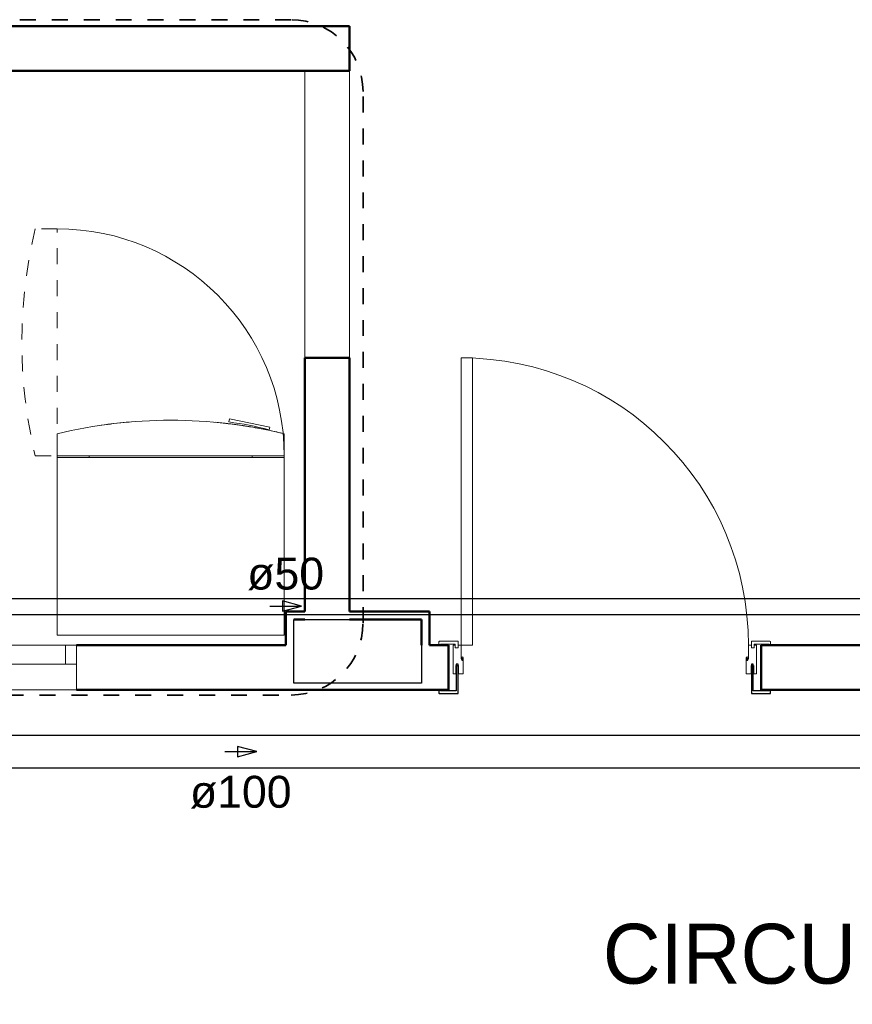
# Model space of a CAD drawing. Header units: millimetres. Extents: x 567 to 934, y -1 to 364.
# Tile 101 of 256: x 602.61 to 607.83, y 101.04 to 107.21. Entities that reach past the tile are written whole.
import ezdxf

# ---------------------------------------------------------------- set-up
doc = ezdxf.new("R2010")
doc.units = ezdxf.units.MM
doc.header["$MEASUREMENT"] = 0
for name, pattern in [('NULL', [0]), ('Projeção', [0.0065, 0.005, -0.0015]), ('Tracejado 2_5m', [0.004, 0.0025, -0.0015])]:
    doc.linetypes.add(name, pattern=pattern)
for name, color, linetype, lineweight in [('A-ANNO-SYMB', 7, 'Continuous', 9), ('A-AREA-IDEN', 7, 'Continuous', 9), ('A-GLAZ', 7, 'Continuous', 13), ('A-GLAZ-SILL', 7, 'Continuous', 13), ('A-WALL', 7, 'Continuous', 25), ('ARQ-ALV-REB', 7, 'Continuous', 18), ('ARQ-ESQUAD', 7, 'Continuous', 25), ('Q-SPCQ', 7, 'Continuous', 13), ('S-COLS', 7, 'Continuous', 13), ('TQ-Condutos', 14, 'Continuous', 25), ('TQ-Condutos Gordura', 14, 'Continuous', 25), ('TQ-Sentido conduto', 14, 'Continuous', 30), ('TQ-Sentido conduto Gordura', 14, 'Continuous', 30), ('TQ-Textos conduto', 7, 'Continuous', 9), ('TQ-Textos conduto Gordura', 7, 'Continuous', 9)]:
    doc.layers.add(name, color=color, linetype=linetype, lineweight=lineweight)
doc.layers.add('ARQ FINA', color=8, linetype='Continuous')
doc.styles.add('Arial', font='arial.ttf')
doc.styles.add('Humnst777 BlkCn BT_1', font='txt', dxfattribs={"height": 0.1875})

msp = doc.modelspace()

# ---------------------------------------------------------------- linework, layer by layer
at = {"layer": 'A-ANNO-SYMB', "color": 8, "linetype": 'Projeção', "lineweight": 35}
for p, q in [((604.3141, 107.2138), (597.5368, 107.2138)), ((604.7641, 103.4318), (604.7641, 106.7638)), ((597.5368, 102.9818), (604.3141, 102.9818))]:
    msp.add_line(p, q, dxfattribs=at)
for centre, start, end in [((604.3141, 106.7638), 0, 90), ((604.3141, 103.4318), 270, 0)]:
    msp.add_arc(centre, 0.45, start, end, dxfattribs=at)
at = {"layer": 'A-GLAZ', "color": 8}
for p, q in [((602.8991, 103.2942), (602.9691, 103.2942)), ((602.8991, 103.1742), (602.8991, 103.2942)), ((602.9691, 103.2942), (602.9691, 103.1742)), ((602.9691, 103.1742), (598.8291, 103.1742)), ((602.9691, 103.0142), (602.9691, 103.1742)), ((598.8291, 103.0142), (602.9691, 103.0142))]:
    msp.add_line(p, q, dxfattribs=at)
at = {"layer": 'A-GLAZ-SILL', "color": 8}
msp.add_line((601.9441, 103.2942), (602.8991, 103.2942), dxfattribs=at)
at = {"layer": 'A-WALL', "color": 8, "lineweight": 50}
for p, q in [((604.6791, 107.1742), (597.3991, 107.1742)), ((604.6791, 106.8942), (604.6791, 107.1742)), ((597.3991, 106.8942), (604.6791, 106.8942)), ((604.3991, 105.0942), (604.3991, 103.505)), ((604.6791, 105.0942), (604.3991, 105.0942)), ((604.6791, 103.505), (604.6791, 105.0942)), ((604.2798, 103.505), (604.2798, 103.2942)), ((604.3991, 103.505), (604.2798, 103.505)), ((605.1798, 103.505), (604.6791, 103.505)), ((605.1798, 103.2942), (605.1798, 103.505)), ((604.3298, 103.455), (604.3991, 103.455)), ((604.6791, 103.455), (605.1298, 103.455)), ((605.1298, 103.455), (605.1298, 103.2942)), ((604.2798, 103.2942), (602.9691, 103.2942)), ((605.2401, 103.2942), (605.1798, 103.2942)), ((605.2991, 103.2942), (605.2421, 103.2942)), ((605.2991, 103.0142), (605.2991, 103.2942)), ((607.3161, 103.2942), (607.2591, 103.2942)), ((607.2591, 103.2942), (607.2591, 103.0142)), ((610.2791, 103.2942), (607.3181, 103.2942)), ((602.9691, 103.0142), (605.2401, 103.0142)), ((605.2421, 103.0142), (605.2991, 103.0142)), ((607.2591, 103.0142), (607.3161, 103.0142)), ((607.3181, 103.0142), (614.1591, 103.0142))]:
    msp.add_line(p, q, dxfattribs=at)
at = {"layer": 'A-WALL', "color": 8}
for p, q in [((604.3298, 103.055), (604.3298, 103.455)), ((604.3991, 103.455), (604.6791, 103.455)), ((605.1298, 103.2942), (605.1298, 103.055)), ((605.1298, 103.055), (604.3298, 103.055))]:
    msp.add_line(p, q, dxfattribs=at)
at = {"layer": 'ARQ FINA', "lineweight": 5}
for points in [[(604.042, 104.6651), (604.0122, 104.6697), (603.9815, 104.6741), (603.9508, 104.6783), (603.9209, 104.682)], [(603.9209, 104.682), (603.9508, 104.6783), (603.9815, 104.6741), (604.0122, 104.6697), (604.042, 104.6651)], [(604.0833, 104.6581), (604.0635, 104.6615), (604.042, 104.6651)], [(604.042, 104.6651), (604.0636, 104.6615), (604.0833, 104.6581)], [(604.1084, 104.6536), (604.1068, 104.6539), (604.1018, 104.6548), (604.0938, 104.6563), (604.0833, 104.6581)], [(604.0833, 104.6581), (604.0938, 104.6563), (604.1018, 104.6548), (604.1068, 104.6539), (604.1084, 104.6536)]]:
    msp.add_lwpolyline(points, dxfattribs=at)
at = {"layer": 'ARQ-ALV-REB', "color": 8}
for p, q in [((604.3991, 106.8942), (604.3991, 105.0942)), ((604.6791, 106.8942), (604.6791, 105.0942))]:
    msp.add_line(p, q, dxfattribs=at)
at = {"layer": 'ARQ-ESQUAD', "color": 8, "linetype": 'Tracejado 2_5m', "lineweight": 13}
for p, q in [((604.3991, 105.0942), (604.3991, 106.8942)), ((604.6791, 106.8942), (604.6791, 105.0942))]:
    msp.add_line(p, q, dxfattribs=at)
at = {"layer": 'ARQ-ESQUAD', "color": 8, "lineweight": 13}
for p, q in [((605.4491, 105.0942), (605.3791, 105.0942)), ((605.3791, 105.0942), (605.3791, 103.2942)), ((605.4491, 103.2942), (605.4491, 105.0942)), ((605.2401, 103.3142), (605.2401, 103.2942)), ((605.2401, 103.2942), (605.2421, 103.2942)), ((605.2421, 103.2942), (605.2511, 103.3012)), ((605.3601, 103.3182), (605.2441, 103.3182)), ((605.2511, 103.3012), (605.3421, 103.3012)), ((605.3421, 103.2942), (605.3281, 103.2942)), ((605.3281, 103.2942), (605.3281, 103.1142)), ((605.3421, 103.3012), (605.3421, 103.2942)), ((605.3421, 103.2782), (605.3421, 103.3012)), ((605.3601, 103.2942), (605.3601, 103.3182)), ((605.3791, 103.2942), (605.3601, 103.2942)), ((605.3601, 103.2782), (605.3601, 103.2942)), ((605.3791, 103.2942), (605.4491, 103.2942)), ((605.3791, 103.2091), (605.3791, 103.2942)), ((607.1981, 103.2942), (607.1791, 103.2942)), ((607.1791, 103.2942), (607.1791, 103.2091)), ((607.3141, 103.3182), (607.1981, 103.3182)), ((607.1981, 103.3182), (607.1981, 103.2942)), ((607.1981, 103.2782), (607.1981, 103.2942)), ((607.2161, 103.2942), (607.2161, 103.3012)), ((607.2161, 103.3012), (607.3071, 103.3012)), ((607.2161, 103.2782), (607.2161, 103.3012)), ((607.2301, 103.2942), (607.2161, 103.2942)), ((607.2301, 103.1142), (607.2301, 103.2942)), ((607.3071, 103.3012), (607.3161, 103.2942)), ((607.3161, 103.2942), (607.3181, 103.2942)), ((607.3181, 103.2942), (607.3181, 103.3142)), ((605.3601, 103.2782), (605.3421, 103.2782)), ((607.1981, 103.2782), (607.2161, 103.2782)), ((605.3921, 103.1142), (605.3921, 103.2091)), ((607.1661, 103.2091), (607.1661, 103.1142)), ((605.3281, 103.1142), (605.3479, 103.1142)), ((605.3601, 103.1142), (605.3921, 103.1142)), ((607.1661, 103.1142), (607.1981, 103.1142)), ((607.2103, 103.1142), (607.2301, 103.1142))]:
    msp.add_line(p, q, dxfattribs=at)
at = {"layer": 'ARQ-ESQUAD', "color": 8}
for p, q in [((605.3601, 103.1742), (605.3487, 103.1742)), ((605.3487, 103.1742), (605.3487, 103.0082)), ((605.3601, 102.9902), (605.3601, 103.1742)), ((605.3791, 103.2165), (605.3791, 103.2091)), ((605.3791, 103.2091), (605.3834, 103.2091)), ((605.3921, 103.2091), (605.3791, 103.2091)), ((605.3834, 103.2091), (605.3834, 103.2008)), ((605.3834, 103.2008), (605.3878, 103.2008)), ((605.3878, 103.2091), (605.3921, 103.2091)), ((605.3878, 103.2008), (605.3878, 103.2091)), ((605.3921, 103.2091), (605.3921, 103.2165)), ((607.1661, 103.2165), (607.1661, 103.2091)), ((607.1661, 103.2091), (607.1704, 103.2091)), ((607.1791, 103.2091), (607.1661, 103.2091)), ((607.1704, 103.2091), (607.1704, 103.2008)), ((607.1704, 103.2008), (607.1748, 103.2008)), ((607.1748, 103.2008), (607.1748, 103.2091)), ((607.1748, 103.2091), (607.1791, 103.2091)), ((607.1791, 103.2091), (607.1791, 103.2165)), ((607.2095, 103.1742), (607.1981, 103.1742)), ((607.1981, 103.1742), (607.1981, 102.9902)), ((607.2095, 103.0082), (607.2095, 103.1742)), ((605.3479, 103.1142), (605.3479, 103.1662)), ((605.3479, 103.1662), (605.3601, 103.1662)), ((605.3601, 103.1662), (605.3601, 103.1142)), ((607.1981, 103.1142), (607.1981, 103.1662)), ((607.1981, 103.1662), (607.2103, 103.1662)), ((607.2103, 103.1662), (607.2103, 103.1142)), ((605.2401, 103.0142), (605.2401, 102.9942)), ((605.2421, 103.0142), (605.2401, 103.0142)), ((605.2511, 103.0082), (605.2421, 103.0142)), ((605.2441, 102.9902), (605.3601, 102.9902)), ((605.3487, 103.0082), (605.2511, 103.0082)), ((607.1981, 102.9902), (607.3141, 102.9902)), ((607.3071, 103.0082), (607.2095, 103.0082)), ((607.3161, 103.0142), (607.3071, 103.0082)), ((607.3181, 103.0142), (607.3161, 103.0142)), ((607.3181, 102.9942), (607.3181, 103.0142))]:
    msp.add_line(p, q, dxfattribs=at)
at = {"layer": 'ARQ-ESQUAD', "color": 8, "lineweight": 13}
for centre, radius, start, end in [((605.3791, 103.2942), 1.8, 360, 90), ((605.2441, 103.3142), 0.004, 90, 180), ((607.3141, 103.3142), 0.004, 0, 90)]:
    msp.add_arc(centre, radius, start, end, dxfattribs=at)
at = {"layer": 'ARQ-ESQUAD', "color": 8}
for centre, radius, start, end in [((605.3856, 103.2083), 0.0105, 51.72399, 128.27601), ((607.1726, 103.2083), 0.0105, 51.72399, 128.27601), ((605.2441, 102.9942), 0.004, 180, 270), ((607.3141, 102.9942), 0.004, 270, 360)]:
    msp.add_arc(centre, radius, start, end, dxfattribs=at)
at = {"layer": 'Q-SPCQ', "color": 8, "linetype": 'Tracejado 2_5m'}
for p, q in [((602.8481, 105.9032), (602.7098, 105.9032)), ((602.8481, 104.4812), (602.8481, 105.9032)), ((602.7098, 104.4812), (602.8481, 104.4812))]:
    msp.add_line(p, q, dxfattribs=at)
at = {"layer": 'Q-SPCQ', "color": 8}
for p, q in [((603.9271, 104.7127), (603.923, 104.6927)), ((604.18, 104.6613), (603.9271, 104.7127)), ((603.9209, 104.682), (603.9204, 104.6797)), ((603.9204, 104.6797), (603.9209, 104.682)), ((603.9204, 104.6797), (603.9209, 104.682)), ((604.108, 104.6517), (604.1084, 104.6536)), ((604.1084, 104.6536), (604.108, 104.6517)), ((604.1763, 104.6432), (604.18, 104.6613)), ((602.8481, 104.6195), (602.8481, 104.4812)), ((604.2701, 104.4812), (604.2701, 104.6195)), ((602.8481, 104.4812), (604.2701, 104.4812)), ((602.8481, 104.4812), (602.8481, 104.4712)), ((604.2701, 104.4712), (602.8481, 104.4712)), ((602.8481, 104.4712), (602.8481, 103.3572)), ((603.0481, 104.4712), (603.0481, 104.4812)), ((604.0701, 104.4812), (604.0701, 104.4712)), ((604.2701, 104.4712), (604.2701, 104.4812)), ((604.2701, 103.3572), (604.2701, 104.4712)), ((602.8481, 103.3572), (604.2701, 103.3572))]:
    msp.add_line(p, q, dxfattribs=at)
at = {"layer": 'Q-SPCQ', "color": 8, "linetype": 'Tracejado 2_5m'}
msp.add_arc((605.6748, 105.1922), 3.0491, 166.51525, 193.48475, dxfattribs=at)
at = {"layer": 'Q-SPCQ', "color": 8}
for centre, radius, start, end in [((602.8481, 104.4812), 1.422, 0, 90), ((603.5591, 101.6545), 3.0491, 76.51525, 103.48475), ((603.5591, 101.6545), 3.0491, 95.24637, 98.23342), ((603.5591, 101.6545), 3.0491, 94.90217, 97.78216), ((603.5591, 101.6545), 3.0491, 83.18631, 84.7436), ((603.5591, 101.6545), 3.0491, 83.18631, 84.47494), ((603.6767, 102.7577), 1.9506, 75.15796, 82.74531), ((603.5591, 101.6545), 3.0491, 78.33101, 79.6207), ((603.5591, 101.6545), 3.0491, 78.33101, 79.6207), ((603.5591, 101.6545), 3.0491, 76.51525, 78.33101), ((603.5591, 101.6545), 3.0491, 76.51525, 78.33101)]:
    msp.add_arc(centre, radius, start, end, dxfattribs=at)
for points in [[(604.042, 104.6651), (604.0322, 104.6666), (604.0123, 104.6697), (603.9815, 104.6742), (603.9506, 104.6783), (603.9307, 104.6808), (603.9209, 104.682)], [(603.9209, 104.682), (603.9307, 104.6808), (603.9506, 104.6783), (603.9815, 104.6742), (604.0124, 104.6697), (604.0322, 104.6666), (604.042, 104.6651)], [(604.0833, 104.6581), (604.077, 104.6592), (604.0638, 104.6615), (604.0495, 104.6639), (604.042, 104.6651)], [(604.042, 104.6651), (604.0495, 104.6639), (604.0639, 104.6615), (604.077, 104.6592), (604.0833, 104.6581)], [(604.1084, 104.6536), (604.1084, 104.6536), (604.1073, 104.6538), (604.1023, 104.6548), (604.0942, 104.6562), (604.0872, 104.6575), (604.0833, 104.6581)], [(604.0833, 104.6581), (604.0872, 104.6574), (604.0943, 104.6562), (604.1023, 104.6548), (604.1073, 104.6538), (604.1084, 104.6536), (604.1084, 104.6536)]]:
    msp.add_open_spline(points, degree=3, dxfattribs=at)
at = {"layer": 'S-COLS', "color": 8}
for p, q in [((604.3991, 103.455), (604.3298, 103.455)), ((604.3298, 103.455), (604.3298, 103.2942)), ((604.6791, 103.455), (604.3991, 103.455)), ((605.1298, 103.455), (604.6791, 103.455)), ((605.1298, 103.2942), (605.1298, 103.455)), ((604.3298, 103.2942), (604.3298, 103.055)), ((605.1298, 103.055), (605.1298, 103.2942)), ((604.3298, 103.055), (604.5391, 103.055)), ((604.5391, 103.055), (605.1298, 103.055))]:
    msp.add_line(p, q, dxfattribs=at)
at = {"layer": 'TQ-Condutos'}
for p, q in [((593.6832, 102.7292), (614.2805, 102.7292)), ((593.6832, 102.526), (614.2805, 102.526))]:
    msp.add_line(p, q, dxfattribs=at)
at = {"layer": 'TQ-Condutos Gordura'}
for p, q in [((600.5024, 103.587), (608.261, 103.587)), ((600.5024, 103.4856), (608.261, 103.4856))]:
    msp.add_line(p, q, dxfattribs=at)
at = {"layer": 'TQ-Sentido conduto'}
for p, q in [((604.0978, 102.6276), (603.977, 102.6599)), ((603.977, 102.6599), (603.977, 102.5952)), ((603.977, 102.5952), (604.0978, 102.6276))]:
    msp.add_line(p, q, dxfattribs=at)
msp.add_lwpolyline([(603.8978, 102.6276), (604.0978, 102.6276)], dxfattribs=at)
at = {"layer": 'TQ-Sentido conduto Gordura'}
for p, q in [((604.3791, 103.5392), (604.2584, 103.5715)), ((604.2584, 103.5715), (604.2584, 103.5068)), ((604.2584, 103.5068), (604.3791, 103.5392))]:
    msp.add_line(p, q, dxfattribs=at)
msp.add_lwpolyline([(604.1791, 103.5392), (604.3791, 103.5392)], dxfattribs=at)

# ---------------------------------------------------------------- texts
at = {"layer": 'A-AREA-IDEN', "color": 8, "style": 'Humnst777 BlkCn BT_1'}
msp.add_text('CIRCULAÇÃO', height=0.375, dxfattribs=at).set_placement((606.2666, 101.1729))
at = {"layer": 'TQ-Textos conduto', "linetype": 'NULL', "insert": (603.9978, 102.27), "char_height": 0.2, "width": 1.273476, "attachment_point": 8, "line_spacing_factor": 0.6, "style": 'Arial'}
msp.add_mtext('ø100', dxfattribs=at)
at = {"layer": 'TQ-Textos conduto Gordura', "linetype": 'NULL', "insert": (604.2791, 103.6373), "char_height": 0.2, "width": 0.962805, "attachment_point": 8, "line_spacing_factor": 0.6, "style": 'Arial'}
msp.add_mtext('ø50', dxfattribs=at)

doc.saveas('drawing.dxf')
